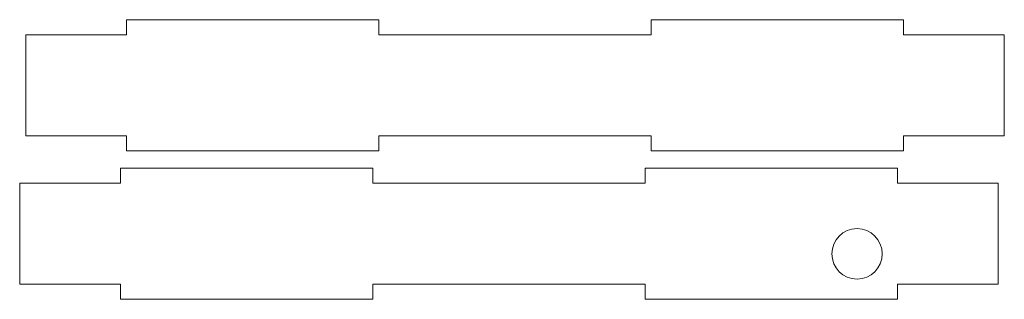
# Model space of a CAD drawing. Header units: millimetres. Extents: x 74 to 269, y 334 to 389.
import ezdxf

# ---------------------------------------------------------------- set-up
doc = ezdxf.new("R2010")
doc.units = ezdxf.units.MM
doc.header["$LTSCALE"] = 0.5

msp = doc.modelspace()

# ---------------------------------------------------------------- linework, layer by layer
at = {"color": 7, "linetype": 'Continuous', "lineweight": 15}
for p, q in [((95, 386.3), (95, 389.3)), ((95, 389.3), (145, 389.3)), ((145, 386.3), (145, 389.3)), ((199, 386.3), (199, 389.3)), ((249, 389.3), (199, 389.3)), ((249, 386.3), (249, 389.3)), ((75, 386.3), (95, 386.3)), ((75, 366.3), (75, 386.3)), ((145, 386.3), (199, 386.3)), ((249, 386.3), (269, 386.3)), ((269, 366.3), (269, 386.3)), ((75, 366.3), (95, 366.3)), ((95, 366.3), (95, 363.3)), ((145, 366.3), (199, 366.3)), ((145, 366.3), (145, 363.3)), ((199, 366.3), (199, 363.3)), ((249, 366.3), (249, 363.3)), ((249, 366.3), (269, 366.3)), ((95, 363.3), (145, 363.3)), ((249, 363.3), (199, 363.3)), ((93.81, 356.87), (93.81, 359.87)), ((93.81, 359.87), (143.81, 359.87)), ((143.81, 356.87), (143.81, 359.87)), ((197.81, 356.87), (197.81, 359.87)), ((247.81, 359.87), (197.81, 359.87)), ((247.81, 356.87), (247.81, 359.87)), ((73.81, 356.87), (93.81, 356.87)), ((73.81, 336.87), (73.81, 356.87)), ((143.81, 356.87), (197.81, 356.87)), ((247.81, 356.87), (267.81, 356.87)), ((267.81, 336.87), (267.81, 356.87)), ((73.81, 336.87), (93.81, 336.87)), ((93.81, 336.87), (93.81, 333.87)), ((143.81, 336.87), (197.81, 336.87)), ((143.81, 336.87), (143.81, 333.87)), ((197.81, 336.87), (197.81, 333.87)), ((247.81, 336.87), (267.81, 336.87)), ((247.81, 336.87), (247.81, 333.87)), ((93.81, 333.87), (143.81, 333.87)), ((247.81, 333.87), (197.81, 333.87))]:
    msp.add_line(p, q, dxfattribs=at)
msp.add_circle((239.81, 342.87), 5, dxfattribs=at)

doc.saveas('drawing.dxf')
